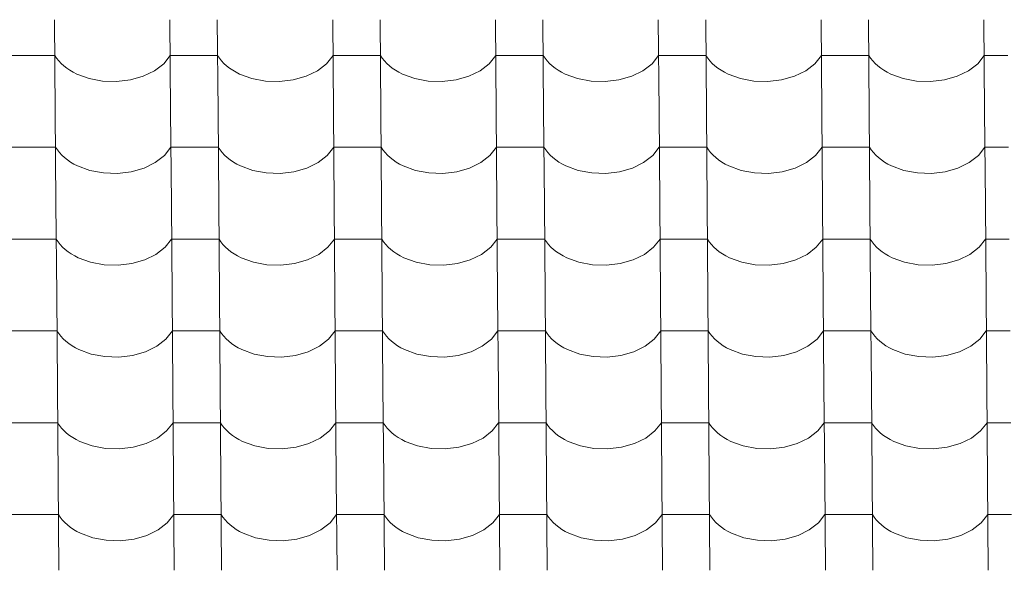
# Model space of a CAD drawing. Header units: millimetres. Extents: x -27785 to 104762, y -947 to 11132.
# Tile 17 of 146: x -19079 to -18081, y 8806 to 9363. Entities that reach past the tile are written whole.
import ezdxf

# ---------------------------------------------------------------- set-up
doc = ezdxf.new("R2010")
doc.units = ezdxf.units.MM
doc.header["$MEASUREMENT"] = 0
doc.layers.add('POHLED JIŽNÍ_1_Bourané_Výplně - Povrchové', color=7, linetype='Continuous')
doc.layers.add('POHLED JIŽNÍ_1_Konstrukce - nosné', color=7, linetype='Continuous')

# ---------------------------------------------------------------- blocks, each defined once
blk = doc.blocks.new('*X2', base_point=(-29303.7, -27473.93))
at = {"layer": 'POHLED JIŽNÍ_1_Bourané_Výplně - Povrchové', "color": 7, "linetype": 'Continuous', "lineweight": 13}
for p, q in [((-19043.81, 9363.33), (-19043.09, 9270.66)), ((-18926.85, 9363.33), (-18926.13, 9270.66)), ((-18878.82, 9363.33), (-18878.09, 9270.66)), ((-18761.85, 9363.33), (-18761.13, 9270.66)), ((-18713.82, 9363.33), (-18713.1, 9270.66)), ((-18596.86, 9363.33), (-18596.14, 9270.66)), ((-18548.82, 9363.33), (-18548.1, 9270.66)), ((-18431.86, 9363.33), (-18431.14, 9270.66)), ((-18383.83, 9363.33), (-18383.11, 9270.66)), ((-18266.87, 9363.33), (-18266.14, 9270.66)), ((-18218.83, 9363.33), (-18218.11, 9270.66)), ((-18101.87, 9363.33), (-18101.15, 9270.66)), ((-19067.55, 9327.18), (-19091.56, 9327.18)), ((-19043.53, 9327.18), (-19067.55, 9327.18)), ((-19043.53, 9327.18), (-19041.68, 9324.38)), ((-19041.68, 9324.38), (-19039.54, 9321.69)), ((-19039.54, 9321.69), (-19037.11, 9319.1)), ((-18933.17, 9318.79), (-18926.57, 9327.18)), ((-18902.55, 9327.18), (-18926.57, 9327.18)), ((-18878.53, 9327.18), (-18902.55, 9327.18)), ((-18878.53, 9327.18), (-18876.69, 9324.38)), ((-18876.69, 9324.38), (-18874.55, 9321.69)), ((-18874.55, 9321.69), (-18872.12, 9319.1)), ((-18768.17, 9318.79), (-18761.57, 9327.18)), ((-18737.55, 9327.18), (-18761.57, 9327.18)), ((-18713.54, 9327.18), (-18737.55, 9327.18)), ((-18713.54, 9327.18), (-18711.69, 9324.38)), ((-18711.69, 9324.38), (-18709.55, 9321.69)), ((-18709.55, 9321.69), (-18707.12, 9319.1)), ((-18603.18, 9318.79), (-18596.58, 9327.18)), ((-18572.56, 9327.18), (-18596.58, 9327.18)), ((-18548.54, 9327.18), (-18572.56, 9327.18)), ((-18548.54, 9327.18), (-18546.7, 9324.38)), ((-18546.7, 9324.38), (-18544.55, 9321.69)), ((-18544.55, 9321.69), (-18542.13, 9319.1)), ((-18438.18, 9318.79), (-18431.58, 9327.18)), ((-18407.56, 9327.18), (-18431.58, 9327.18)), ((-18383.55, 9327.18), (-18407.56, 9327.18)), ((-18383.55, 9327.18), (-18381.7, 9324.38)), ((-18381.7, 9324.38), (-18379.56, 9321.69)), ((-18379.56, 9321.69), (-18377.13, 9319.1)), ((-18273.19, 9318.79), (-18266.58, 9327.18)), ((-18242.57, 9327.18), (-18266.58, 9327.18)), ((-18218.55, 9327.18), (-18242.57, 9327.18)), ((-18218.55, 9327.18), (-18216.7, 9324.38)), ((-18216.7, 9324.38), (-18214.56, 9321.69)), ((-18214.56, 9321.69), (-18212.13, 9319.1)), ((-18108.19, 9318.79), (-18101.59, 9327.18)), ((-18077.57, 9327.18), (-18101.59, 9327.18)), ((-19037.11, 9319.1), (-19034.41, 9316.64)), ((-19034.41, 9316.64), (-19031.46, 9314.31)), ((-19031.46, 9314.31), (-19028.25, 9312.13)), ((-19028.25, 9312.13), (-19024.83, 9310.11)), ((-18953.86, 9306.03), (-18942.42, 9311.62)), ((-18942.42, 9311.62), (-18933.17, 9318.79)), ((-18872.12, 9319.1), (-18869.42, 9316.64)), ((-18869.42, 9316.64), (-18866.46, 9314.31)), ((-18866.46, 9314.31), (-18863.26, 9312.13)), ((-18863.26, 9312.13), (-18859.83, 9310.11)), ((-18788.86, 9306.03), (-18777.43, 9311.62)), ((-18777.43, 9311.62), (-18768.17, 9318.79)), ((-18707.12, 9319.1), (-18704.42, 9316.64)), ((-18704.42, 9316.64), (-18701.46, 9314.31)), ((-18701.46, 9314.31), (-18698.26, 9312.13)), ((-18698.26, 9312.13), (-18694.83, 9310.11)), ((-18623.87, 9306.03), (-18612.43, 9311.62)), ((-18612.43, 9311.62), (-18603.18, 9318.79)), ((-18542.13, 9319.1), (-18539.43, 9316.64)), ((-18539.43, 9316.64), (-18536.47, 9314.31)), ((-18536.47, 9314.31), (-18533.27, 9312.13)), ((-18533.27, 9312.13), (-18529.84, 9310.11)), ((-18458.87, 9306.03), (-18447.44, 9311.62)), ((-18447.44, 9311.62), (-18438.18, 9318.79)), ((-18377.13, 9319.1), (-18374.43, 9316.64)), ((-18374.43, 9316.64), (-18371.47, 9314.31)), ((-18371.47, 9314.31), (-18368.27, 9312.13)), ((-18368.27, 9312.13), (-18364.84, 9310.11)), ((-18293.87, 9306.03), (-18282.44, 9311.62)), ((-18282.44, 9311.62), (-18273.19, 9318.79)), ((-18212.13, 9319.1), (-18209.43, 9316.64)), ((-18209.43, 9316.64), (-18206.48, 9314.31)), ((-18206.48, 9314.31), (-18203.27, 9312.13)), ((-18203.27, 9312.13), (-18199.85, 9310.11)), ((-18128.88, 9306.03), (-18117.44, 9311.62)), ((-18117.44, 9311.62), (-18108.19, 9318.79)), ((-19024.83, 9310.11), (-19021.19, 9308.26)), ((-19021.19, 9308.26), (-19008.71, 9303.69)), ((-19008.71, 9303.69), (-18995.03, 9301.1)), ((-18995.03, 9301.1), (-18980.85, 9300.63)), ((-18980.85, 9300.63), (-18966.89, 9302.3)), ((-18966.89, 9302.3), (-18953.86, 9306.03)), ((-18859.83, 9310.11), (-18856.19, 9308.26)), ((-18856.19, 9308.26), (-18843.72, 9303.69)), ((-18843.72, 9303.69), (-18830.04, 9301.1)), ((-18830.04, 9301.1), (-18815.85, 9300.63)), ((-18815.85, 9300.63), (-18801.89, 9302.3)), ((-18801.89, 9302.3), (-18788.86, 9306.03)), ((-18694.83, 9310.11), (-18691.2, 9308.26)), ((-18691.2, 9308.26), (-18678.72, 9303.69)), ((-18678.72, 9303.69), (-18665.04, 9301.1)), ((-18665.04, 9301.1), (-18650.86, 9300.63)), ((-18650.86, 9300.63), (-18636.9, 9302.3)), ((-18636.9, 9302.3), (-18623.87, 9306.03)), ((-18529.84, 9310.11), (-18526.2, 9308.26)), ((-18526.2, 9308.26), (-18513.72, 9303.69)), ((-18513.72, 9303.69), (-18500.04, 9301.1)), ((-18500.04, 9301.1), (-18485.86, 9300.63)), ((-18485.86, 9300.63), (-18471.9, 9302.3)), ((-18471.9, 9302.3), (-18458.87, 9306.03)), ((-18364.84, 9310.11), (-18361.21, 9308.26)), ((-18361.21, 9308.26), (-18348.73, 9303.69)), ((-18348.73, 9303.69), (-18335.05, 9301.1)), ((-18335.05, 9301.1), (-18320.87, 9300.63)), ((-18320.87, 9300.63), (-18306.9, 9302.3)), ((-18306.9, 9302.3), (-18293.87, 9306.03)), ((-18199.85, 9310.11), (-18196.21, 9308.26)), ((-18196.21, 9308.26), (-18183.73, 9303.69)), ((-18183.73, 9303.69), (-18170.05, 9301.1)), ((-18170.05, 9301.1), (-18155.87, 9300.63)), ((-18155.87, 9300.63), (-18141.91, 9302.3)), ((-18141.91, 9302.3), (-18128.88, 9306.03)), ((-19043.09, 9270.32), (-19042.37, 9177.65)), ((-18926.13, 9270.32), (-18925.4, 9177.65)), ((-18878.09, 9270.32), (-18877.37, 9177.65)), ((-18761.13, 9270.32), (-18760.41, 9177.65)), ((-18713.1, 9270.32), (-18712.37, 9177.65)), ((-18596.13, 9270.32), (-18595.41, 9177.65)), ((-18548.1, 9270.32), (-18547.38, 9177.65)), ((-18431.14, 9270.32), (-18430.42, 9177.65)), ((-18383.1, 9270.32), (-18382.38, 9177.65)), ((-18266.14, 9270.32), (-18265.42, 9177.65)), ((-18218.11, 9270.32), (-18217.39, 9177.65)), ((-18101.15, 9270.32), (-18100.42, 9177.65)), ((-19066.82, 9234.17), (-19090.84, 9234.17)), ((-19042.81, 9234.17), (-19066.82, 9234.17)), ((-19042.81, 9234.17), (-19040.96, 9231.37)), ((-19040.96, 9231.37), (-19038.82, 9228.68)), ((-18932.45, 9225.78), (-18925.84, 9234.17)), ((-18901.83, 9234.17), (-18925.84, 9234.17)), ((-18877.81, 9234.17), (-18901.83, 9234.17)), ((-18877.81, 9234.17), (-18875.96, 9231.37)), ((-18875.96, 9231.37), (-18873.82, 9228.68)), ((-18767.45, 9225.78), (-18760.85, 9234.17)), ((-18736.83, 9234.17), (-18760.85, 9234.17)), ((-18712.81, 9234.17), (-18736.83, 9234.17)), ((-18712.81, 9234.17), (-18710.97, 9231.37)), ((-18710.97, 9231.37), (-18708.83, 9228.68)), ((-18602.46, 9225.78), (-18595.85, 9234.17)), ((-18571.84, 9234.17), (-18595.85, 9234.17)), ((-18547.82, 9234.17), (-18571.84, 9234.17)), ((-18547.82, 9234.17), (-18545.97, 9231.37)), ((-18545.97, 9231.37), (-18543.83, 9228.68)), ((-18437.46, 9225.78), (-18430.86, 9234.17)), ((-18406.84, 9234.17), (-18430.86, 9234.17)), ((-18382.82, 9234.17), (-18406.84, 9234.17)), ((-18382.82, 9234.17), (-18380.98, 9231.37)), ((-18380.98, 9231.37), (-18378.83, 9228.68)), ((-18272.46, 9225.78), (-18265.86, 9234.17)), ((-18241.84, 9234.17), (-18265.86, 9234.17)), ((-18217.83, 9234.17), (-18241.84, 9234.17)), ((-18217.83, 9234.17), (-18215.98, 9231.37)), ((-18215.98, 9231.37), (-18213.84, 9228.68)), ((-18107.47, 9225.78), (-18100.86, 9234.17)), ((-18076.85, 9234.17), (-18100.86, 9234.17)), ((-19038.82, 9228.68), (-19036.39, 9226.09)), ((-19036.39, 9226.09), (-19033.69, 9223.63)), ((-19033.69, 9223.63), (-19030.73, 9221.3)), ((-19030.73, 9221.3), (-19027.53, 9219.12)), ((-18941.7, 9218.61), (-18932.45, 9225.78)), ((-18873.82, 9228.68), (-18871.39, 9226.09)), ((-18871.39, 9226.09), (-18868.69, 9223.63)), ((-18868.69, 9223.63), (-18865.74, 9221.3)), ((-18865.74, 9221.3), (-18862.53, 9219.12)), ((-18776.7, 9218.61), (-18767.45, 9225.78)), ((-18708.83, 9228.68), (-18706.4, 9226.09)), ((-18706.4, 9226.09), (-18703.7, 9223.63)), ((-18703.7, 9223.63), (-18700.74, 9221.3)), ((-18700.74, 9221.3), (-18697.54, 9219.12)), ((-18611.71, 9218.61), (-18602.46, 9225.78)), ((-18543.83, 9228.68), (-18541.4, 9226.09)), ((-18541.4, 9226.09), (-18538.7, 9223.63)), ((-18538.7, 9223.63), (-18535.74, 9221.3)), ((-18535.74, 9221.3), (-18532.54, 9219.12)), ((-18446.71, 9218.61), (-18437.46, 9225.78)), ((-18378.83, 9228.68), (-18376.41, 9226.09)), ((-18376.41, 9226.09), (-18373.71, 9223.63)), ((-18373.71, 9223.63), (-18370.75, 9221.3)), ((-18370.75, 9221.3), (-18367.55, 9219.12)), ((-18281.72, 9218.61), (-18272.46, 9225.78)), ((-18213.84, 9228.68), (-18211.41, 9226.09)), ((-18211.41, 9226.09), (-18208.71, 9223.63)), ((-18208.71, 9223.63), (-18205.75, 9221.3)), ((-18205.75, 9221.3), (-18202.55, 9219.12)), ((-18116.72, 9218.61), (-18107.47, 9225.78)), ((-19027.53, 9219.12), (-19024.1, 9217.1)), ((-19024.1, 9217.1), (-19020.47, 9215.25)), ((-19020.47, 9215.25), (-19007.99, 9210.68)), ((-18966.16, 9209.29), (-18953.13, 9213.02)), ((-18953.13, 9213.02), (-18941.7, 9218.61)), ((-18862.53, 9219.12), (-18859.11, 9217.1)), ((-18859.11, 9217.1), (-18855.47, 9215.25)), ((-18855.47, 9215.25), (-18842.99, 9210.68)), ((-18801.17, 9209.29), (-18788.14, 9213.02)), ((-18788.14, 9213.02), (-18776.7, 9218.61)), ((-18697.54, 9219.12), (-18694.11, 9217.1)), ((-18694.11, 9217.1), (-18690.47, 9215.25)), ((-18690.47, 9215.25), (-18678, 9210.68)), ((-18636.17, 9209.29), (-18623.14, 9213.02)), ((-18623.14, 9213.02), (-18611.71, 9218.61)), ((-18532.54, 9219.12), (-18529.11, 9217.1)), ((-18529.11, 9217.1), (-18525.48, 9215.25)), ((-18525.48, 9215.25), (-18513, 9210.68)), ((-18471.18, 9209.29), (-18458.15, 9213.02)), ((-18458.15, 9213.02), (-18446.71, 9218.61)), ((-18367.55, 9219.12), (-18364.12, 9217.1)), ((-18364.12, 9217.1), (-18360.48, 9215.25)), ((-18360.48, 9215.25), (-18348, 9210.68)), ((-18306.18, 9209.29), (-18293.15, 9213.02)), ((-18293.15, 9213.02), (-18281.72, 9218.61)), ((-18202.55, 9219.12), (-18199.12, 9217.1)), ((-18199.12, 9217.1), (-18195.49, 9215.25)), ((-18195.49, 9215.25), (-18183.01, 9210.68)), ((-18141.18, 9209.29), (-18128.15, 9213.02)), ((-18128.15, 9213.02), (-18116.72, 9218.61)), ((-19007.99, 9210.68), (-18994.31, 9208.09)), ((-18994.31, 9208.09), (-18980.13, 9207.62)), ((-18980.13, 9207.62), (-18966.16, 9209.29)), ((-18842.99, 9210.68), (-18829.31, 9208.09)), ((-18829.31, 9208.09), (-18815.13, 9207.62)), ((-18815.13, 9207.62), (-18801.17, 9209.29)), ((-18678, 9210.68), (-18664.32, 9208.09)), ((-18664.32, 9208.09), (-18650.13, 9207.62)), ((-18650.13, 9207.62), (-18636.17, 9209.29)), ((-18513, 9210.68), (-18499.32, 9208.09)), ((-18499.32, 9208.09), (-18485.14, 9207.62)), ((-18485.14, 9207.62), (-18471.18, 9209.29)), ((-18348, 9210.68), (-18334.32, 9208.09)), ((-18334.32, 9208.09), (-18320.14, 9207.62)), ((-18320.14, 9207.62), (-18306.18, 9209.29)), ((-18183.01, 9210.68), (-18169.33, 9208.09)), ((-18169.33, 9208.09), (-18155.15, 9207.62)), ((-18155.15, 9207.62), (-18141.18, 9209.29)), ((-19042.36, 9177.31), (-19041.64, 9084.64)), ((-18925.4, 9177.31), (-18924.68, 9084.64)), ((-18877.37, 9177.31), (-18876.65, 9084.64)), ((-18760.41, 9177.31), (-18759.68, 9084.64)), ((-18712.37, 9177.31), (-18711.65, 9084.64)), ((-18595.41, 9177.31), (-18594.69, 9084.64)), ((-18547.38, 9177.31), (-18546.65, 9084.64)), ((-18430.41, 9177.31), (-18429.69, 9084.64)), ((-18382.38, 9177.31), (-18381.66, 9084.64)), ((-18265.42, 9177.31), (-18264.7, 9084.64)), ((-18217.38, 9177.31), (-18216.66, 9084.64)), ((-18100.42, 9177.31), (-18099.7, 9084.64)), ((-19066.1, 9141.16), (-19090.12, 9141.16)), ((-19042.08, 9141.16), (-19066.1, 9141.16)), ((-19042.08, 9141.16), (-19040.24, 9138.36)), ((-18931.72, 9132.77), (-18925.12, 9141.16)), ((-18901.1, 9141.16), (-18925.12, 9141.16)), ((-18877.09, 9141.16), (-18901.1, 9141.16)), ((-18877.09, 9141.16), (-18875.24, 9138.36)), ((-18766.73, 9132.77), (-18760.12, 9141.16)), ((-18736.11, 9141.16), (-18760.12, 9141.16)), ((-18712.09, 9141.16), (-18736.11, 9141.16)), ((-18712.09, 9141.16), (-18710.24, 9138.36)), ((-18601.73, 9132.77), (-18595.13, 9141.16)), ((-18571.11, 9141.16), (-18595.13, 9141.16)), ((-18547.09, 9141.16), (-18571.11, 9141.16)), ((-18547.09, 9141.16), (-18545.25, 9138.36)), ((-18436.74, 9132.77), (-18430.13, 9141.16)), ((-18406.12, 9141.16), (-18430.13, 9141.16)), ((-18382.1, 9141.16), (-18406.12, 9141.16)), ((-18382.1, 9141.16), (-18380.25, 9138.36)), ((-18271.74, 9132.77), (-18265.14, 9141.16)), ((-18241.12, 9141.16), (-18265.14, 9141.16)), ((-18217.1, 9141.16), (-18241.12, 9141.16)), ((-18217.1, 9141.16), (-18215.26, 9138.36)), ((-18106.74, 9132.77), (-18100.14, 9141.16)), ((-18076.12, 9141.16), (-18100.14, 9141.16)), ((-19040.24, 9138.36), (-19038.09, 9135.67)), ((-19038.09, 9135.67), (-19035.67, 9133.08)), ((-19035.67, 9133.08), (-19032.97, 9130.62)), ((-18940.98, 9125.6), (-18931.72, 9132.77)), ((-18875.24, 9138.36), (-18873.1, 9135.67)), ((-18873.1, 9135.67), (-18870.67, 9133.08)), ((-18870.67, 9133.08), (-18867.97, 9130.62)), ((-18775.98, 9125.6), (-18766.73, 9132.77)), ((-18710.24, 9138.36), (-18708.1, 9135.67)), ((-18708.1, 9135.67), (-18705.67, 9133.08)), ((-18705.67, 9133.08), (-18702.97, 9130.62)), ((-18610.99, 9125.6), (-18601.73, 9132.77)), ((-18545.25, 9138.36), (-18543.11, 9135.67)), ((-18543.11, 9135.67), (-18540.68, 9133.08)), ((-18540.68, 9133.08), (-18537.98, 9130.62)), ((-18445.99, 9125.6), (-18436.74, 9132.77)), ((-18380.25, 9138.36), (-18378.11, 9135.67)), ((-18378.11, 9135.67), (-18375.68, 9133.08)), ((-18375.68, 9133.08), (-18372.98, 9130.62)), ((-18280.99, 9125.6), (-18271.74, 9132.77)), ((-18215.26, 9138.36), (-18213.11, 9135.67)), ((-18213.11, 9135.67), (-18210.69, 9133.08)), ((-18210.69, 9133.08), (-18207.99, 9130.62)), ((-18116, 9125.6), (-18106.74, 9132.77)), ((-19032.97, 9130.62), (-19030.01, 9128.29)), ((-19030.01, 9128.29), (-19026.81, 9126.11)), ((-19026.81, 9126.11), (-19023.38, 9124.09)), ((-19023.38, 9124.09), (-19019.74, 9122.24)), ((-19019.74, 9122.24), (-19007.26, 9117.67)), ((-18952.41, 9120.01), (-18940.98, 9125.6)), ((-18867.97, 9130.62), (-18865.01, 9128.29)), ((-18865.01, 9128.29), (-18861.81, 9126.11)), ((-18861.81, 9126.11), (-18858.38, 9124.09)), ((-18858.38, 9124.09), (-18854.75, 9122.24)), ((-18854.75, 9122.24), (-18842.27, 9117.67)), ((-18787.41, 9120.01), (-18775.98, 9125.6)), ((-18702.97, 9130.62), (-18700.02, 9128.29)), ((-18700.02, 9128.29), (-18696.81, 9126.11)), ((-18696.81, 9126.11), (-18693.39, 9124.09)), ((-18693.39, 9124.09), (-18689.75, 9122.24)), ((-18689.75, 9122.24), (-18677.27, 9117.67)), ((-18622.42, 9120.01), (-18610.99, 9125.6)), ((-18537.98, 9130.62), (-18535.02, 9128.29)), ((-18535.02, 9128.29), (-18531.82, 9126.11)), ((-18531.82, 9126.11), (-18528.39, 9124.09)), ((-18528.39, 9124.09), (-18524.75, 9122.24)), ((-18524.75, 9122.24), (-18512.28, 9117.67)), ((-18457.42, 9120.01), (-18445.99, 9125.6)), ((-18372.98, 9130.62), (-18370.02, 9128.29)), ((-18370.02, 9128.29), (-18366.82, 9126.11)), ((-18366.82, 9126.11), (-18363.39, 9124.09)), ((-18363.39, 9124.09), (-18359.76, 9122.24)), ((-18359.76, 9122.24), (-18347.28, 9117.67)), ((-18292.43, 9120.01), (-18280.99, 9125.6)), ((-18207.99, 9130.62), (-18205.03, 9128.29)), ((-18205.03, 9128.29), (-18201.83, 9126.11)), ((-18201.83, 9126.11), (-18198.4, 9124.09)), ((-18198.4, 9124.09), (-18194.76, 9122.24)), ((-18194.76, 9122.24), (-18182.28, 9117.67)), ((-18127.43, 9120.01), (-18116, 9125.6)), ((-19007.26, 9117.67), (-18993.58, 9115.08)), ((-18993.58, 9115.08), (-18979.4, 9114.61)), ((-18979.4, 9114.61), (-18965.44, 9116.28)), ((-18965.44, 9116.28), (-18952.41, 9120.01)), ((-18842.27, 9117.67), (-18828.59, 9115.08)), ((-18828.59, 9115.08), (-18814.41, 9114.61)), ((-18814.41, 9114.61), (-18800.44, 9116.28)), ((-18800.44, 9116.28), (-18787.41, 9120.01)), ((-18677.27, 9117.67), (-18663.59, 9115.08)), ((-18663.59, 9115.08), (-18649.41, 9114.61)), ((-18649.41, 9114.61), (-18635.45, 9116.28)), ((-18635.45, 9116.28), (-18622.42, 9120.01)), ((-18512.28, 9117.67), (-18498.6, 9115.08)), ((-18498.6, 9115.08), (-18484.41, 9114.61)), ((-18484.41, 9114.61), (-18470.45, 9116.28)), ((-18470.45, 9116.28), (-18457.42, 9120.01)), ((-18347.28, 9117.67), (-18333.6, 9115.08)), ((-18333.6, 9115.08), (-18319.42, 9114.61)), ((-18319.42, 9114.61), (-18305.46, 9116.28)), ((-18305.46, 9116.28), (-18292.43, 9120.01)), ((-18182.28, 9117.67), (-18168.6, 9115.08)), ((-18168.6, 9115.08), (-18154.42, 9114.61)), ((-18154.42, 9114.61), (-18140.46, 9116.28)), ((-18140.46, 9116.28), (-18127.43, 9120.01)), ((-19041.64, 9084.3), (-19040.92, 8991.63)), ((-18924.68, 9084.3), (-18923.96, 8991.63)), ((-18876.64, 9084.3), (-18875.92, 8991.63)), ((-18759.68, 9084.3), (-18758.96, 8991.63)), ((-18711.65, 9084.3), (-18710.93, 8991.63)), ((-18594.69, 9084.3), (-18593.97, 8991.63)), ((-18546.65, 9084.3), (-18545.93, 8991.63)), ((-18429.69, 9084.3), (-18428.97, 8991.63)), ((-18381.66, 9084.3), (-18380.94, 8991.63)), ((-18264.69, 9084.3), (-18263.97, 8991.63)), ((-18216.66, 9084.3), (-18215.94, 8991.63)), ((-18099.7, 9084.3), (-18098.98, 8991.63)), ((-19065.38, 9048.15), (-19089.39, 9048.15)), ((-19041.36, 9048.15), (-19065.38, 9048.15)), ((-19041.36, 9048.15), (-19039.51, 9045.36)), ((-19039.51, 9045.36), (-19037.37, 9042.66)), ((-19037.37, 9042.66), (-19034.94, 9040.07)), ((-18931, 9039.76), (-18924.4, 9048.15)), ((-18900.38, 9048.15), (-18924.4, 9048.15)), ((-18876.36, 9048.15), (-18900.38, 9048.15)), ((-18876.36, 9048.15), (-18874.52, 9045.36)), ((-18874.52, 9045.36), (-18872.37, 9042.66)), ((-18872.37, 9042.66), (-18869.95, 9040.07)), ((-18766, 9039.76), (-18759.4, 9048.15)), ((-18735.38, 9048.15), (-18759.4, 9048.15)), ((-18711.37, 9048.15), (-18735.38, 9048.15)), ((-18711.37, 9048.15), (-18709.52, 9045.36)), ((-18709.52, 9045.36), (-18707.38, 9042.66)), ((-18707.38, 9042.66), (-18704.95, 9040.07)), ((-18601.01, 9039.76), (-18594.41, 9048.15)), ((-18570.39, 9048.15), (-18594.41, 9048.15)), ((-18546.37, 9048.15), (-18570.39, 9048.15)), ((-18546.37, 9048.15), (-18544.53, 9045.36)), ((-18544.53, 9045.36), (-18542.38, 9042.66)), ((-18542.38, 9042.66), (-18539.96, 9040.07)), ((-18436.01, 9039.76), (-18429.41, 9048.15)), ((-18405.39, 9048.15), (-18429.41, 9048.15)), ((-18381.37, 9048.15), (-18405.39, 9048.15)), ((-18381.37, 9048.15), (-18379.53, 9045.36)), ((-18379.53, 9045.36), (-18377.39, 9042.66)), ((-18377.39, 9042.66), (-18374.96, 9040.07)), ((-18271.02, 9039.76), (-18264.41, 9048.15)), ((-18240.4, 9048.15), (-18264.41, 9048.15)), ((-18216.38, 9048.15), (-18240.4, 9048.15)), ((-18216.38, 9048.15), (-18214.53, 9045.36)), ((-18214.53, 9045.36), (-18212.39, 9042.66)), ((-18212.39, 9042.66), (-18209.96, 9040.07)), ((-18106.02, 9039.76), (-18099.42, 9048.15)), ((-18075.4, 9048.15), (-18099.42, 9048.15)), ((-19034.94, 9040.07), (-19032.24, 9037.61)), ((-19032.24, 9037.61), (-19029.28, 9035.28)), ((-19029.28, 9035.28), (-19026.08, 9033.1)), ((-19026.08, 9033.1), (-19022.65, 9031.08)), ((-18951.69, 9027), (-18940.25, 9032.59)), ((-18940.25, 9032.59), (-18931, 9039.76)), ((-18869.95, 9040.07), (-18867.25, 9037.61)), ((-18867.25, 9037.61), (-18864.29, 9035.28)), ((-18864.29, 9035.28), (-18861.09, 9033.1)), ((-18861.09, 9033.1), (-18857.66, 9031.08)), ((-18786.69, 9027), (-18775.26, 9032.59)), ((-18775.26, 9032.59), (-18766, 9039.76)), ((-18704.95, 9040.07), (-18702.25, 9037.61)), ((-18702.25, 9037.61), (-18699.29, 9035.28)), ((-18699.29, 9035.28), (-18696.09, 9033.1)), ((-18696.09, 9033.1), (-18692.66, 9031.08)), ((-18621.7, 9027), (-18610.26, 9032.59)), ((-18610.26, 9032.59), (-18601.01, 9039.76)), ((-18539.96, 9040.07), (-18537.26, 9037.61)), ((-18537.26, 9037.61), (-18534.3, 9035.28)), ((-18534.3, 9035.28), (-18531.09, 9033.1)), ((-18531.09, 9033.1), (-18527.67, 9031.08)), ((-18456.7, 9027), (-18445.27, 9032.59)), ((-18445.27, 9032.59), (-18436.01, 9039.76)), ((-18374.96, 9040.07), (-18372.26, 9037.61)), ((-18372.26, 9037.61), (-18369.3, 9035.28)), ((-18369.3, 9035.28), (-18366.1, 9033.1)), ((-18366.1, 9033.1), (-18362.67, 9031.08)), ((-18291.7, 9027), (-18280.27, 9032.59)), ((-18280.27, 9032.59), (-18271.02, 9039.76)), ((-18209.96, 9040.07), (-18207.26, 9037.61)), ((-18207.26, 9037.61), (-18204.3, 9035.28)), ((-18204.3, 9035.28), (-18201.1, 9033.1)), ((-18201.1, 9033.1), (-18197.68, 9031.08)), ((-18126.71, 9027), (-18115.27, 9032.59)), ((-18115.27, 9032.59), (-18106.02, 9039.76)), ((-19022.65, 9031.08), (-19019.02, 9029.24)), ((-19019.02, 9029.24), (-19006.54, 9024.66)), ((-19006.54, 9024.66), (-18992.86, 9022.08)), ((-18992.86, 9022.08), (-18978.68, 9021.6)), ((-18978.68, 9021.6), (-18964.72, 9023.27)), ((-18964.72, 9023.27), (-18951.69, 9027)), ((-18857.66, 9031.08), (-18854.02, 9029.24)), ((-18854.02, 9029.24), (-18841.54, 9024.66)), ((-18841.54, 9024.66), (-18827.87, 9022.08)), ((-18827.87, 9022.08), (-18813.68, 9021.6)), ((-18813.68, 9021.6), (-18799.72, 9023.27)), ((-18799.72, 9023.27), (-18786.69, 9027)), ((-18692.66, 9031.08), (-18689.03, 9029.24)), ((-18689.03, 9029.24), (-18676.55, 9024.66)), ((-18676.55, 9024.66), (-18662.87, 9022.08)), ((-18662.87, 9022.08), (-18648.69, 9021.6)), ((-18648.69, 9021.6), (-18634.72, 9023.27)), ((-18634.72, 9023.27), (-18621.7, 9027)), ((-18527.67, 9031.08), (-18524.03, 9029.24)), ((-18524.03, 9029.24), (-18511.55, 9024.66)), ((-18511.55, 9024.66), (-18497.87, 9022.08)), ((-18497.87, 9022.08), (-18483.69, 9021.6)), ((-18483.69, 9021.6), (-18469.73, 9023.27)), ((-18469.73, 9023.27), (-18456.7, 9027)), ((-18362.67, 9031.08), (-18359.04, 9029.24)), ((-18359.04, 9029.24), (-18346.56, 9024.66)), ((-18346.56, 9024.66), (-18332.88, 9022.08)), ((-18332.88, 9022.08), (-18318.69, 9021.6)), ((-18318.69, 9021.6), (-18304.73, 9023.27)), ((-18304.73, 9023.27), (-18291.7, 9027)), ((-18197.68, 9031.08), (-18194.04, 9029.24)), ((-18194.04, 9029.24), (-18181.56, 9024.66)), ((-18181.56, 9024.66), (-18167.88, 9022.08)), ((-18167.88, 9022.08), (-18153.7, 9021.6)), ((-18153.7, 9021.6), (-18139.74, 9023.27)), ((-18139.74, 9023.27), (-18126.71, 9027)), ((-19040.92, 8991.3), (-19040.2, 8898.62)), ((-18923.95, 8991.3), (-18923.23, 8898.62)), ((-18875.92, 8991.3), (-18875.2, 8898.62)), ((-18758.96, 8991.3), (-18758.24, 8898.62)), ((-18710.92, 8991.3), (-18710.2, 8898.62)), ((-18593.96, 8991.3), (-18593.24, 8898.62)), ((-18545.93, 8991.3), (-18545.21, 8898.62)), ((-18428.97, 8991.3), (-18428.25, 8898.62)), ((-18380.93, 8991.3), (-18380.21, 8898.62)), ((-18263.97, 8991.3), (-18263.25, 8898.62)), ((-18215.94, 8991.3), (-18215.22, 8898.62)), ((-18098.97, 8991.3), (-18098.25, 8898.62)), ((-19064.65, 8955.14), (-19088.67, 8955.14)), ((-19040.64, 8955.14), (-19064.65, 8955.14)), ((-19040.64, 8955.14), (-19038.79, 8952.35)), ((-19038.79, 8952.35), (-19036.65, 8949.65)), ((-18930.28, 8946.75), (-18923.67, 8955.14)), ((-18899.66, 8955.14), (-18923.67, 8955.14)), ((-18875.64, 8955.14), (-18899.66, 8955.14)), ((-18875.64, 8955.14), (-18873.79, 8952.35)), ((-18873.79, 8952.35), (-18871.65, 8949.65)), ((-18765.28, 8946.75), (-18758.68, 8955.14)), ((-18734.66, 8955.14), (-18758.68, 8955.14)), ((-18710.64, 8955.14), (-18734.66, 8955.14)), ((-18710.64, 8955.14), (-18708.8, 8952.35)), ((-18708.8, 8952.35), (-18706.66, 8949.65)), ((-18600.28, 8946.75), (-18593.68, 8955.14)), ((-18569.66, 8955.14), (-18593.68, 8955.14)), ((-18545.65, 8955.14), (-18569.66, 8955.14)), ((-18545.65, 8955.14), (-18543.8, 8952.35)), ((-18543.8, 8952.35), (-18541.66, 8949.65)), ((-18435.29, 8946.75), (-18428.69, 8955.14)), ((-18404.67, 8955.14), (-18428.69, 8955.14)), ((-18380.65, 8955.14), (-18404.67, 8955.14)), ((-18380.65, 8955.14), (-18378.81, 8952.35)), ((-18378.81, 8952.35), (-18376.66, 8949.65)), ((-18270.29, 8946.75), (-18263.69, 8955.14)), ((-18239.67, 8955.14), (-18263.69, 8955.14)), ((-18215.66, 8955.14), (-18239.67, 8955.14)), ((-18215.66, 8955.14), (-18213.81, 8952.35)), ((-18213.81, 8952.35), (-18211.67, 8949.65)), ((-18105.3, 8946.75), (-18098.69, 8955.14)), ((-18074.68, 8955.14), (-18098.69, 8955.14)), ((-19036.65, 8949.65), (-19034.22, 8947.06)), ((-19034.22, 8947.06), (-19031.52, 8944.6)), ((-19031.52, 8944.6), (-19028.56, 8942.27)), ((-19028.56, 8942.27), (-19025.36, 8940.09)), ((-18939.53, 8939.58), (-18930.28, 8946.75)), ((-18871.65, 8949.65), (-18869.22, 8947.06)), ((-18869.22, 8947.06), (-18866.52, 8944.6)), ((-18866.52, 8944.6), (-18863.56, 8942.27)), ((-18863.56, 8942.27), (-18860.36, 8940.09)), ((-18774.53, 8939.58), (-18765.28, 8946.75)), ((-18706.66, 8949.65), (-18704.23, 8947.06)), ((-18704.23, 8947.06), (-18701.53, 8944.6)), ((-18701.53, 8944.6), (-18698.57, 8942.27)), ((-18698.57, 8942.27), (-18695.37, 8940.09)), ((-18609.54, 8939.58), (-18600.28, 8946.75)), ((-18541.66, 8949.65), (-18539.23, 8947.06)), ((-18539.23, 8947.06), (-18536.53, 8944.6)), ((-18536.53, 8944.6), (-18533.57, 8942.27)), ((-18533.57, 8942.27), (-18530.37, 8940.09)), ((-18444.54, 8939.58), (-18435.29, 8946.75)), ((-18376.66, 8949.65), (-18374.24, 8947.06)), ((-18374.24, 8947.06), (-18371.54, 8944.6)), ((-18371.54, 8944.6), (-18368.58, 8942.27)), ((-18368.58, 8942.27), (-18365.38, 8940.09)), ((-18279.55, 8939.58), (-18270.29, 8946.75)), ((-18211.67, 8949.65), (-18209.24, 8947.06)), ((-18209.24, 8947.06), (-18206.54, 8944.6)), ((-18206.54, 8944.6), (-18203.58, 8942.27)), ((-18203.58, 8942.27), (-18200.38, 8940.09)), ((-18114.55, 8939.58), (-18105.3, 8946.75)), ((-19025.36, 8940.09), (-19021.93, 8938.07)), ((-19021.93, 8938.07), (-19018.3, 8936.23)), ((-19018.3, 8936.23), (-19005.82, 8931.65)), ((-19005.82, 8931.65), (-18992.14, 8929.07)), ((-18963.99, 8930.27), (-18950.96, 8933.99)), ((-18950.96, 8933.99), (-18939.53, 8939.58)), ((-18860.36, 8940.09), (-18856.94, 8938.07)), ((-18856.94, 8938.07), (-18853.3, 8936.23)), ((-18853.3, 8936.23), (-18840.82, 8931.65)), ((-18840.82, 8931.65), (-18827.14, 8929.07)), ((-18799, 8930.27), (-18785.97, 8933.99)), ((-18785.97, 8933.99), (-18774.53, 8939.58)), ((-18695.37, 8940.09), (-18691.94, 8938.07)), ((-18691.94, 8938.07), (-18688.3, 8936.23)), ((-18688.3, 8936.23), (-18675.82, 8931.65)), ((-18675.82, 8931.65), (-18662.15, 8929.07)), ((-18634, 8930.27), (-18620.97, 8933.99)), ((-18620.97, 8933.99), (-18609.54, 8939.58)), ((-18530.37, 8940.09), (-18526.94, 8938.07)), ((-18526.94, 8938.07), (-18523.31, 8936.23)), ((-18523.31, 8936.23), (-18510.83, 8931.65)), ((-18510.83, 8931.65), (-18497.15, 8929.07)), ((-18469.01, 8930.27), (-18455.98, 8933.99)), ((-18455.98, 8933.99), (-18444.54, 8939.58)), ((-18365.38, 8940.09), (-18361.95, 8938.07)), ((-18361.95, 8938.07), (-18358.31, 8936.23)), ((-18358.31, 8936.23), (-18345.83, 8931.65)), ((-18345.83, 8931.65), (-18332.15, 8929.07)), ((-18304.01, 8930.27), (-18290.98, 8933.99)), ((-18290.98, 8933.99), (-18279.55, 8939.58)), ((-18200.38, 8940.09), (-18196.95, 8938.07)), ((-18196.95, 8938.07), (-18193.32, 8936.23)), ((-18193.32, 8936.23), (-18180.84, 8931.65)), ((-18180.84, 8931.65), (-18167.16, 8929.07)), ((-18139.01, 8930.27), (-18125.98, 8933.99)), ((-18125.98, 8933.99), (-18114.55, 8939.58)), ((-18992.14, 8929.07), (-18977.96, 8928.6)), ((-18977.96, 8928.6), (-18963.99, 8930.27)), ((-18827.14, 8929.07), (-18812.96, 8928.6)), ((-18812.96, 8928.6), (-18799, 8930.27)), ((-18662.15, 8929.07), (-18647.96, 8928.6)), ((-18647.96, 8928.6), (-18634, 8930.27)), ((-18497.15, 8929.07), (-18482.97, 8928.6)), ((-18482.97, 8928.6), (-18469.01, 8930.27)), ((-18332.15, 8929.07), (-18317.97, 8928.6)), ((-18317.97, 8928.6), (-18304.01, 8930.27)), ((-18167.16, 8929.07), (-18152.98, 8928.6)), ((-18152.98, 8928.6), (-18139.01, 8930.27)), ((-19040.19, 8898.29), (-19039.47, 8805.61)), ((-18923.23, 8898.29), (-18922.51, 8805.61)), ((-18875.2, 8898.29), (-18874.48, 8805.61)), ((-18758.23, 8898.29), (-18757.51, 8805.61)), ((-18710.2, 8898.29), (-18709.48, 8805.61)), ((-18593.24, 8898.29), (-18592.52, 8805.61)), ((-18545.2, 8898.29), (-18544.48, 8805.61)), ((-18428.24, 8898.29), (-18427.52, 8805.61)), ((-18380.21, 8898.29), (-18379.49, 8805.61)), ((-18263.25, 8898.29), (-18262.53, 8805.61)), ((-18215.21, 8898.29), (-18214.49, 8805.61)), ((-18098.25, 8898.29), (-18097.53, 8805.61)), ((-19063.93, 8862.13), (-19087.95, 8862.13)), ((-19039.91, 8862.13), (-19063.93, 8862.13)), ((-19039.91, 8862.13), (-19038.07, 8859.34)), ((-18929.55, 8853.74), (-18922.95, 8862.13)), ((-18898.93, 8862.13), (-18922.95, 8862.13)), ((-18874.92, 8862.13), (-18898.93, 8862.13)), ((-18874.92, 8862.13), (-18873.07, 8859.34)), ((-18764.56, 8853.74), (-18757.95, 8862.13)), ((-18733.94, 8862.13), (-18757.95, 8862.13)), ((-18709.92, 8862.13), (-18733.94, 8862.13)), ((-18709.92, 8862.13), (-18708.07, 8859.34)), ((-18599.56, 8853.74), (-18592.96, 8862.13)), ((-18568.94, 8862.13), (-18592.96, 8862.13)), ((-18544.92, 8862.13), (-18568.94, 8862.13)), ((-18544.92, 8862.13), (-18543.08, 8859.34)), ((-18434.56, 8853.74), (-18427.96, 8862.13)), ((-18403.94, 8862.13), (-18427.96, 8862.13)), ((-18379.93, 8862.13), (-18403.94, 8862.13)), ((-18379.93, 8862.13), (-18378.08, 8859.34)), ((-18269.57, 8853.74), (-18262.97, 8862.13)), ((-18238.95, 8862.13), (-18262.97, 8862.13)), ((-18214.93, 8862.13), (-18238.95, 8862.13)), ((-18214.93, 8862.13), (-18213.09, 8859.34)), ((-18104.57, 8853.74), (-18097.97, 8862.13)), ((-18073.95, 8862.13), (-18097.97, 8862.13)), ((-19038.07, 8859.34), (-19035.92, 8856.64)), ((-19035.92, 8856.64), (-19033.5, 8854.05)), ((-19033.5, 8854.05), (-19030.8, 8851.59)), ((-18938.81, 8846.57), (-18929.55, 8853.74)), ((-18873.07, 8859.34), (-18870.93, 8856.64)), ((-18870.93, 8856.64), (-18868.5, 8854.05)), ((-18868.5, 8854.05), (-18865.8, 8851.59)), ((-18773.81, 8846.57), (-18764.56, 8853.74)), ((-18708.07, 8859.34), (-18705.93, 8856.64)), ((-18705.93, 8856.64), (-18703.5, 8854.05)), ((-18703.5, 8854.05), (-18700.8, 8851.59)), ((-18608.81, 8846.57), (-18599.56, 8853.74)), ((-18543.08, 8859.34), (-18540.94, 8856.64)), ((-18540.94, 8856.64), (-18538.51, 8854.05)), ((-18538.51, 8854.05), (-18535.81, 8851.59)), ((-18443.82, 8846.57), (-18434.56, 8853.74)), ((-18378.08, 8859.34), (-18375.94, 8856.64)), ((-18375.94, 8856.64), (-18373.51, 8854.05)), ((-18373.51, 8854.05), (-18370.81, 8851.59)), ((-18278.82, 8846.57), (-18269.57, 8853.74)), ((-18213.09, 8859.34), (-18210.94, 8856.64)), ((-18210.94, 8856.64), (-18208.52, 8854.05)), ((-18208.52, 8854.05), (-18205.82, 8851.59)), ((-18113.83, 8846.57), (-18104.57, 8853.74)), ((-19030.8, 8851.59), (-19027.84, 8849.26)), ((-19027.84, 8849.26), (-19024.64, 8847.08)), ((-19024.64, 8847.08), (-19021.21, 8845.07)), ((-19021.21, 8845.07), (-19017.57, 8843.22)), ((-19017.57, 8843.22), (-19005.09, 8838.64)), ((-18950.24, 8840.98), (-18938.81, 8846.57)), ((-18865.8, 8851.59), (-18862.84, 8849.26)), ((-18862.84, 8849.26), (-18859.64, 8847.08)), ((-18859.64, 8847.08), (-18856.21, 8845.07)), ((-18856.21, 8845.07), (-18852.58, 8843.22)), ((-18852.58, 8843.22), (-18840.1, 8838.64)), ((-18785.24, 8840.98), (-18773.81, 8846.57)), ((-18700.8, 8851.59), (-18697.85, 8849.26)), ((-18697.85, 8849.26), (-18694.64, 8847.08)), ((-18694.64, 8847.08), (-18691.22, 8845.07)), ((-18691.22, 8845.07), (-18687.58, 8843.22)), ((-18687.58, 8843.22), (-18675.1, 8838.64)), ((-18620.25, 8840.98), (-18608.81, 8846.57)), ((-18535.81, 8851.59), (-18532.85, 8849.26)), ((-18532.85, 8849.26), (-18529.65, 8847.08)), ((-18529.65, 8847.08), (-18526.22, 8845.07)), ((-18526.22, 8845.07), (-18522.58, 8843.22)), ((-18522.58, 8843.22), (-18510.11, 8838.64)), ((-18455.25, 8840.98), (-18443.82, 8846.57)), ((-18370.81, 8851.59), (-18367.85, 8849.26)), ((-18367.85, 8849.26), (-18364.65, 8847.08)), ((-18364.65, 8847.08), (-18361.22, 8845.07)), ((-18361.22, 8845.07), (-18357.59, 8843.22)), ((-18357.59, 8843.22), (-18345.11, 8838.64)), ((-18290.26, 8840.98), (-18278.82, 8846.57)), ((-18205.82, 8851.59), (-18202.86, 8849.26)), ((-18202.86, 8849.26), (-18199.66, 8847.08)), ((-18199.66, 8847.08), (-18196.23, 8845.07)), ((-18196.23, 8845.07), (-18192.59, 8843.22)), ((-18192.59, 8843.22), (-18180.11, 8838.64)), ((-18125.26, 8840.98), (-18113.83, 8846.57)), ((-19005.09, 8838.64), (-18991.41, 8836.06)), ((-18991.41, 8836.06), (-18977.23, 8835.59)), ((-18977.23, 8835.59), (-18963.27, 8837.26)), ((-18963.27, 8837.26), (-18950.24, 8840.98)), ((-18840.1, 8838.64), (-18826.42, 8836.06)), ((-18826.42, 8836.06), (-18812.24, 8835.59)), ((-18812.24, 8835.59), (-18798.27, 8837.26)), ((-18798.27, 8837.26), (-18785.24, 8840.98)), ((-18675.1, 8838.64), (-18661.42, 8836.06)), ((-18661.42, 8836.06), (-18647.24, 8835.59)), ((-18647.24, 8835.59), (-18633.28, 8837.26)), ((-18633.28, 8837.26), (-18620.25, 8840.98)), ((-18510.11, 8838.64), (-18496.43, 8836.06)), ((-18496.43, 8836.06), (-18482.24, 8835.59)), ((-18482.24, 8835.59), (-18468.28, 8837.26)), ((-18468.28, 8837.26), (-18455.25, 8840.98)), ((-18345.11, 8838.64), (-18331.43, 8836.06)), ((-18331.43, 8836.06), (-18317.25, 8835.59)), ((-18317.25, 8835.59), (-18303.29, 8837.26)), ((-18303.29, 8837.26), (-18290.26, 8840.98)), ((-18180.11, 8838.64), (-18166.43, 8836.06)), ((-18166.43, 8836.06), (-18152.25, 8835.59)), ((-18152.25, 8835.59), (-18138.29, 8837.26)), ((-18138.29, 8837.26), (-18125.26, 8840.98))]:
    blk.add_line(p, q, dxfattribs=at)

msp = doc.modelspace()

# ---------------------------------------------------------------- block references
at = {"layer": 'POHLED JIŽNÍ_1_Konstrukce - nosné', "color": 9, "linetype": 'Continuous', "lineweight": 13}
msp.add_blockref('*X2', (-29303.7, -27473.93), dxfattribs=at)

doc.saveas('drawing.dxf')
